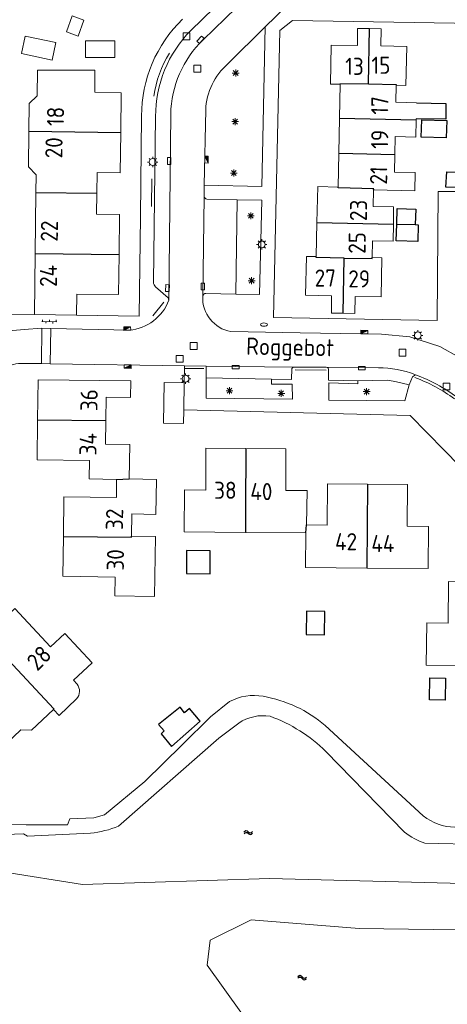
# Model space of a CAD drawing. Extents: x 168769 to 512904, y 516715 to 1559940.
# Tile 167 of 186: x 170589 to 170651, y 519419 to 519563. Entities that reach past the tile are written whole.
import ezdxf

# ---------------------------------------------------------------- set-up
doc = ezdxf.new("R2010")
doc.units = 0
doc.header["$MEASUREMENT"] = 0
doc.layers.get('0').update_dxf_attribs({"linetype": 'CONTINUOUS'})
for name, color, linetype, lineweight in [('B01_HOOFDGEBOUW', 10, 'CONTINUOUS', 0), ('B02_bijgebouw', 12, 'CONTINUOUS', 0), ('B07_scheidingsmuur', 14, 'CONTINUOUS', 25), ('Q04_wegmarkering', 7, 'CONTINUOUS', 0), ('Q21_LANTAARNPAAL', 7, 'CONTINUOUS', 18), ('Q23_kolk', 7, 'CONTINUOUS', 18), ('Q26_BOOM', 7, 'CONTINUOUS', 18), ('Q28_rioolput', 7, 'CONTINUOUS', 18), ('Q92_BRANDKRAAN', 7, 'CONTINUOUS', 0), ('Q97_TROTTOIRKOLK', 7, 'CONTINUOUS', 0), ('S02_symb_open_verh', 7, 'CONTINUOUS', 13), ('T09_INSTEEKSLOOT', 72, 'CONTINUOUS', 0), ('V00_kant_verharding', 252, 'CONTINUOUS', 0), ('V04_Kant_op_inrit', 254, 'CONTINUOUS', 13), ('V11_VERKEERSDREMPEL', 7, 'CONTINUOUS', 0), ('W00_KANT_WATER', 140, 'CONTINUOUS', 0)]:
    doc.layers.add(name, color=color, linetype=linetype, lineweight=lineweight)
for name, color, linetype in [('B11_dakrand_hoofdgebouw', 20, 'CONTINUOUS'), ('B14_dakrand_bijgebouw', 30, 'CONTINUOUS'), ('S05_Water', 132, 'CONTINUOUS'), ('Z02_Huisnummer', 253, 'CONTINUOUS'), ('Z06_STRAATNAAM', 7, 'CONTINUOUS')]:
    doc.layers.add(name, color=color, linetype=linetype)
doc.styles.add('ISOCP', font='isocp.shx', dxfattribs={"height": 1.8})

# ---------------------------------------------------------------- blocks, each defined once
blk = doc.blocks.new('Q21')
at = {"color": 0}
for points in [[(-1.5, 0), (-1, 0)], [(-1.06, 1.06), (-0.71, 0.71)], [(0, 1.5), (0, 1)], [(1.06, 1.06), (0.71, 0.71)], [(1.5, 0), (1, 0)], [(-1.06, -1.06), (-0.71, -0.71)], [(0, -1.5), (0, -1)], [(1.06, -1.06), (0.71, -0.71)]]:
    blk.add_lwpolyline(points, dxfattribs=at)
blk.add_circle((0, 0), 1, dxfattribs=at)
blk = doc.blocks.new('Q26')
at = {"color": 0}
for p, q in [((-1, 0), (1, 0)), ((-0.7, 0.7), (0.7, -0.7)), ((0.7, 0.7), (-0.7, -0.7)), ((0, 1), (0, -1))]:
    blk.add_line(p, q, dxfattribs=at)
blk = doc.blocks.new('Q28')
at = {"color": 0}
blk.add_lwpolyline([(1, 1), (1, -1), (-1, -1), (-1, 1)], close=True, dxfattribs=at)
blk = doc.blocks.new('Q23')
at = {"color": 0}
blk.add_lwpolyline([(0.99, -0.5), (-0.99, -0.5), (-0.99, 0.5), (0.99, 0.5), (0.99, -0.5)], dxfattribs=at)
blk = doc.blocks.new('Q97')
blk.add_hatch(color=256).paths.add_polyline_path([(-1, 1), (-1, 0), (1, 1)])
blk.add_line((1, 1), (-1, 0))
at = {"color": 0}
for points in [[(-1, 0), (-1, 1), (1, 1), (1, 0), (-1, 0)], [(0, 0.8), (0, 1)]]:
    blk.add_lwpolyline(points, dxfattribs=at)
blk = doc.blocks.new('Q92')
at = {"color": 0}
blk.add_ellipse((0, 0), major_axis=(-0.991, 0), ratio=0.499983, start_param=1.570796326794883, end_param=7.853981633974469, dxfattribs=at)
blk = doc.blocks.new('S05')
at = {"color": 0}
for p, q in [((0.08, 0.3), (0.38, 0.59)), ((0.11, -0.19), (0.41, 0.09)), ((0.38, 0.59), (0.68, 0.71)), ((0.41, 0.09), (0.71, 0.21)), ((0.68, 0.71), (1.01, 0.62)), ((0.71, 0.21), (1.02, 0.12)), ((1.01, 0.62), (1.33, 0.37)), ((1.02, 0.12), (1.36, -0.12)), ((1.33, 0.37), (1.66, 0.13)), ((1.66, 0.13), (1.97, 0.04)), ((1.97, 0.04), (2.28, 0.16)), ((2.28, 0.16), (2.58, 0.44)), ((1.36, -0.12), (1.68, -0.37)), ((1.68, -0.37), (2, -0.46)), ((2, -0.46), (2.31, -0.33)), ((2.31, -0.33), (2.61, -0.05))]:
    blk.add_line(p, q, dxfattribs=at)
blk = doc.blocks.new('S026')
for p, q in [((0, 0), (4.4, 0)), ((0.2, 0.5), (0.2, 0)), ((1.2, 0), (1.2, -0.5)), ((2.2, 0.5), (2.2, 0)), ((3.2, 0), (3.2, -0.5)), ((4.2, 0.5), (4.2, 0))]:
    blk.add_line(p, q)

msp = doc.modelspace()

# ---------------------------------------------------------------- linework, layer by layer
at = {"layer": 'B01_HOOFDGEBOUW'}
for points in [[(170635.42, 519553.39), (170634.01, 519553.41), (170634.1, 519559.1), (170637.91, 519559.05), (170637.95, 519561.53), (170639.68, 519561.5)], [(170639.68, 519561.5), (170641.41, 519561.46), (170641.36, 519558.98), (170645.12, 519558.88), (170645, 519553.21), (170643.6, 519553.24)], [(170589.97, 519546.53), (170590.02, 519550.56), (170591.18, 519551.7), (170591.2, 519555.44), (170599.59, 519555.43)], [(170599.59, 519555.43), (170599.59, 519552.21)], [(170635.32, 519548.42), (170635.42, 519553.39)], [(170643.6, 519553.24), (170643.55, 519550.76), (170646.54, 519550.7)], [(170599.59, 519552.21), (170603.42, 519552.15), (170603.36, 519546.33)], [(170635.22, 519543.32), (170635.32, 519548.42)], [(170646.49, 519548.2), (170646.44, 519545.69), (170643.44, 519545.76), (170643.39, 519543.15)], [(170646.49, 519548.34), (170646.49, 519548.2)], [(170590.99, 519537.58), (170591.02, 519540.16), (170589.89, 519541.33), (170589.97, 519546.53)], [(170603.36, 519546.33), (170603.29, 519540.48)], [(170635.12, 519538.39), (170635.22, 519543.32)], [(170643.39, 519543.15), (170643.34, 519540.56), (170646.33, 519540.5), (170646.28, 519537.86), (170640.29, 519538)], [(170603.29, 519540.48), (170599.94, 519540.52), (170599.89, 519537.48)], [(170590.88, 519528.68), (170590.99, 519537.58)], [(170599.89, 519537.48), (170599.84, 519534.42)], [(170632.01, 519533.21), (170632.12, 519538.45), (170635.12, 519538.39)], [(170640.29, 519538), (170640.24, 519535.56), (170643.21, 519535.49), (170643.17, 519532.98)], [(170599.84, 519534.42), (170603.2, 519534.37)], [(170603.2, 519534.37), (170603.13, 519528.54)], [(170631.9, 519528.23), (170632.01, 519533.21)], [(170643.17, 519532.98), (170643.14, 519530.48), (170640.12, 519530.54), (170640.07, 519528.09)], [(170590.77, 519519.77), (170590.88, 519528.68)], [(170603.13, 519528.54), (170603.06, 519522.69), (170596.97, 519522.78), (170596.93, 519519.67)], [(170635.82, 519519.97), (170634.12, 519520), (170634.15, 519522.52), (170630.36, 519522.59), (170630.47, 519528.26), (170631.9, 519528.23)], [(170640.07, 519528.09), (170641.5, 519528.06), (170641.38, 519522.37), (170637.59, 519522.44), (170637.54, 519519.93), (170635.82, 519519.97)], [(170596.93, 519519.67), (170590.77, 519519.77)], [(170591.23, 519504.41), (170591.31, 519510.24), (170604.84, 519510.09), (170604.8, 519507.67), (170601.23, 519507.73), (170601.18, 519504.31)], [(170602.77, 519495.72), (170598.76, 519495.83), (170598.79, 519498.49), (170591.15, 519498.58), (170591.23, 519504.41)], [(170601.18, 519504.31), (170601.13, 519500.88), (170604.7, 519500.83), (170604.59, 519495.83)], [(170612.62, 519488.07), (170612.66, 519494.21), (170615.77, 519494.18), (170615.79, 519500.28), (170621.64, 519500.24)], [(170621.64, 519500.24), (170627.48, 519500.2), (170627.45, 519494.09), (170630.56, 519494.1), (170630.5, 519489.08)], [(170594.99, 519487.4), (170595.08, 519493.21), (170602.73, 519493.1), (170602.77, 519495.72)], [(170604.59, 519495.83), (170608.59, 519495.71), (170608.49, 519490.63), (170604.97, 519490.69), (170604.92, 519487.47)], [(170630.5, 519489.08), (170633.49, 519489.05), (170633.55, 519495.08), (170639.39, 519495.04)], [(170639.39, 519495.04), (170645.23, 519495), (170645.17, 519488.89), (170648.28, 519488.86), (170648.23, 519482.71)], [(170608.28, 519478.65), (170602.5, 519478.74), (170602.54, 519481.48), (170594.89, 519481.59), (170594.99, 519487.4)], [(170604.92, 519487.47), (170608.43, 519487.41)], [(170608.28, 519478.65), (170608.43, 519487.41)], [(170621.56, 519488), (170612.62, 519488.07)], [(170630.4, 519487.94), (170621.56, 519488)], [(170630.36, 519482.87), (170630.4, 519487.94)], [(170630.36, 519482.87), (170639.31, 519482.79)], [(170639.31, 519482.79), (170648.23, 519482.71)], [(170647.96, 519468.63), (170648.05, 519474.79), (170651.16, 519474.75), (170651.21, 519480.85), (170657.06, 519480.77)], [(170583.64, 519472.89), (170587.9, 519476.87), (170593.13, 519471.3), (170595.2, 519473.25), (170599.18, 519468.95)], [(170579.38, 519468.9), (170584.39, 519463.59), (170581.26, 519460.64), (170585.53, 519456.12), (170588.78, 519459.18)], [(170599.18, 519468.95), (170596.46, 519466.44), (170597.01, 519465.85)], [(170647.96, 519468.63), (170660.21, 519468.55)], [(170594.37, 519461.29), (170596.93, 519463.71)], [(170590.33, 519459.13), (170593.55, 519462.17)], [(170593.55, 519462.17), (170594.37, 519461.29)], [(170590.33, 519459.13), (170588.78, 519459.18)]]:
    msp.add_lwpolyline(points, dxfattribs=at)
msp.add_lwpolyline([(170596.93, 519463.71, 0.346273), (170597.01, 519465.85)], format="xyb", dxfattribs=at)
at = {"layer": 'B02_bijgebouw'}
for points in [[(170596.26, 519563.35), (170597.99, 519562.73), (170597.16, 519560.42), (170595.43, 519561.04), (170596.26, 519563.35)], [(170589.41, 519560.42), (170593.9, 519559.46), (170593.36, 519556.92), (170588.86, 519557.88), (170589.41, 519560.42)], [(170598.24, 519559.73), (170602.49, 519559.73), (170602.49, 519557.31), (170598.24, 519557.31), (170598.24, 519559.73)], [(170612.54, 519503.89), (170609.63, 519503.93), (170609.72, 519509.86), (170612.62, 519509.82)], [(170612.54, 519503.89), (170612.57, 519505.87), (170612.62, 519509.82)]]:
    msp.add_lwpolyline(points, dxfattribs=at)
at = {"layer": 'B07_scheidingsmuur'}
for points in [[(170639.55, 519553.44), (170639.68, 519561.5)], [(170635.42, 519553.39), (170635.43, 519553.52), (170639.55, 519553.44)], [(170639.55, 519553.44), (170643.6, 519553.37), (170643.6, 519553.24)], [(170635.32, 519548.42), (170646.49, 519548.2)], [(170589.97, 519546.53), (170603.36, 519546.33)], [(170635.22, 519543.32), (170643.39, 519543.15)], [(170590.99, 519537.58), (170599.89, 519537.48)], [(170640.29, 519538), (170640.3, 519538.14), (170635.12, 519538.26), (170635.12, 519538.39)], [(170632.01, 519533.21), (170643.17, 519532.98)], [(170643.66, 519532.97), (170646.33, 519532.91)], [(170590.88, 519528.68), (170603.13, 519528.54)], [(170635.98, 519528.03), (170631.9, 519528.1), (170631.9, 519528.23)], [(170635.82, 519519.97), (170635.98, 519528.03)], [(170635.98, 519528.03), (170640.07, 519527.96), (170640.07, 519528.09)], [(170591.23, 519504.41), (170601.18, 519504.31)], [(170621.64, 519500.24), (170621.58, 519491.51)], [(170602.77, 519495.72), (170604.59, 519495.83)], [(170639.39, 519495.04), (170639.31, 519482.79)], [(170621.58, 519491.51), (170621.56, 519488)], [(170630.4, 519487.94), (170630.5, 519489.08)], [(170594.99, 519487.4), (170604.92, 519487.29)], [(170604.92, 519487.29), (170604.92, 519487.47)], [(170583.64, 519472.89), (170593.62, 519462.23)], [(170593.62, 519462.23), (170593.55, 519462.17)]]:
    msp.add_lwpolyline(points, dxfattribs=at)
at = {"layer": 'B11_dakrand_hoofdgebouw', "flags": 128}
msp.add_lwpolyline([(170646.54, 519550.7), (170650.85, 519550.59), (170650.81, 519548.27), (170646.49, 519548.34)], dxfattribs=at)
at = {"layer": 'B14_dakrand_bijgebouw'}
for points in [[(170650.97, 519548.12), (170650.88, 519545.59), (170647.25, 519545.68), (170647.34, 519548.18), (170650.97, 519548.12)], [(170650.96, 519540.59), (170654.13, 519540.55), (170654.11, 519538.34), (170650.84, 519538.37), (170650.96, 519540.59)], [(170643.66, 519532.97), (170643.74, 519535.28), (170646.46, 519535.18)], [(170646.46, 519535.18), (170646.33, 519532.91)], [(170646.33, 519532.91), (170646.33, 519532.9), (170646.8, 519532.88), (170646.76, 519530.43), (170643.58, 519530.56), (170643.66, 519532.97)], [(170616.43, 519485.32), (170612.97, 519485.35), (170612.95, 519481.99), (170616.4, 519481.96), (170616.43, 519485.32)], [(170630.47, 519476.49), (170630.43, 519473.09), (170633.13, 519473.06), (170633.17, 519476.46), (170630.47, 519476.49)], [(170650.78, 519466.73), (170650.72, 519463.53), (170648.42, 519463.57), (170648.48, 519466.77), (170650.78, 519466.73)], [(170613.4, 519462.28), (170612.7, 519461.66), (170612.05, 519462.5), (170608.9, 519459.97), (170609.72, 519459.05), (170609.25, 519458.59), (170610.78, 519456.76), (170614.96, 519460.47), (170613.4, 519462.28)]]:
    msp.add_lwpolyline(points, dxfattribs=at)
at = {"layer": 'Q04_wegmarkering'}
for points in [[(170615.38, 519559.87), (170625.03, 519569.27)], [(170610.4, 519521.87), (170610.66, 519549.02)], [(170615.33, 519522.44), (170615.54, 519537.03)], [(170615.86, 519512.26), (170628.63, 519512.1)], [(170633.38, 519512.1), (170641.02, 519512)]]:
    msp.add_lwpolyline(points, dxfattribs=at)
for points in [[(170610.66, 519549.02, -0.197138), (170615.38, 519559.87)], [(170646.32, 519511.04, 0.091672), (170641.02, 519512)]]:
    msp.add_lwpolyline(points, format="xyb", dxfattribs=at)
at = {"layer": 'T09_INSTEEKSLOOT'}
for points in [[(170589.54, 519445.33), (170595.61, 519445.33), (170595.95, 519446.22), (170599.46, 519446.34), (170601, 519446.8), (170606.9, 519451.66), (170612.33, 519457.02), (170616.46, 519461.1), (170619.24, 519463.31, -0.169231), (170624.15, 519464.08, -0.06255), (170628.97, 519462.56, -0.072961), (170633.2, 519459.82)], [(170647.52, 519446.62, 0.158135), (170652.16, 519444.97)]]:
    msp.add_lwpolyline(points, format="xyb", dxfattribs=at)
for points in [[(170633.2, 519459.82), (170647.52, 519446.62)], [(170589.54, 519445.33), (170489.25, 519446.42)], [(170766.25, 519437.57), (170761.89, 519436.16), (170756.73, 519435.25), (170739.65, 519435.14), (170674.04, 519436.23), (170625.09, 519437.48), (170597.79, 519436.64), (170586.15, 519438.46), (170580.51, 519439), (170576.97, 519438.48), (170539.64, 519437.27)]]:
    msp.add_lwpolyline(points, dxfattribs=at)
at = {"layer": 'V00_kant_verharding'}
for points in [[(170623.78, 519571.15), (170613.59, 519561.23)], [(170629.37, 519566.47), (170627.58, 519564.79), (170624.45, 519561.75), (170619.01, 519556.36)], [(170624.45, 519561.75), (170623.98, 519538.48), (170615.57, 519538.67)], [(170655.07, 519562.27), (170628.44, 519562.68), (170626.58, 519561.22), (170625.66, 519519.33)], [(170606.06, 519519.55), (170606.26, 519534.04), (170606.41, 519548.76)], [(170615.77, 519549.64), (170615.57, 519538.67), (170615.54, 519537.03)], [(170608.14, 519524.49), (170608.45, 519548.67)], [(170649.55, 519518.93), (170649.73, 519537.73), (170654.61, 519537.74)], [(170615.95, 519536.62), (170620.36, 519536.5), (170620.18, 519522.74), (170615.8, 519522.87)], [(170620.36, 519536.5), (170623.96, 519536.45), (170623.64, 519522.72), (170620.18, 519522.74)], [(170610.4, 519521.87), (170610.3, 519522.2), (170608.45, 519523.82)], [(170590.77, 519519.77), (170580.77, 519519.91)], [(170596.93, 519519.67), (170606.06, 519519.55)], [(170625.66, 519519.33), (170649.55, 519518.93)], [(170591.85, 519517.78), (170589.26, 519517.59), (170580.83, 519516.87), (170579.56, 519516.68)], [(170591.85, 519517.78), (170593.14, 519517.76)], [(170593.14, 519517.76), (170604.63, 519517.49)], [(170629.55, 519517.14), (170619.45, 519517.3)], [(170629.55, 519517.14), (170641.44, 519516.94), (170645.57, 519516.52), (170649.97, 519515.14), (170652.71, 519513.55), (170655.96, 519511.51), (170658.62, 519509.32), (170660.89, 519506.86), (170661.5, 519506.26), (170661.99, 519506.37), (170664.86, 519509.33)], [(170588.84, 519512.64), (170591.82, 519512.62)], [(170593.08, 519512.61), (170591.82, 519512.62)], [(170615.86, 519512.26), (170612.66, 519512.31), (170593.08, 519512.61)], [(170612.62, 519509.82), (170612.66, 519512.31)], [(170615.82, 519510.56), (170615.86, 519512.26)], [(170628.31, 519510.33), (170628.36, 519511.93)], [(170628.63, 519512.1), (170633.38, 519512.1)], [(170633.69, 519510.23), (170633.7, 519511.85)], [(170625.38, 519510.36), (170625.36, 519509.62), (170628.39, 519509.62), (170628.42, 519507.46), (170615.86, 519507.58), (170615.82, 519510.56)], [(170625.38, 519510.36), (170615.82, 519510.56)], [(170628.31, 519510.33), (170625.38, 519510.36)], [(170633.69, 519510.23), (170637.96, 519510.11)], [(170645.49, 519509.54), (170644.83, 519507.2), (170633.77, 519507.29), (170633.74, 519509.8), (170637.96, 519509.68), (170637.96, 519510.11)], [(170637.96, 519510.11), (170642.34, 519510.22), (170643.62, 519509.97), (170645.49, 519509.54)], [(170646.39, 519511), (170645.98, 519510.68), (170645.49, 519509.54)], [(170666.09, 519484.16), (170650.57, 519500), (170645.6, 519505.07), (170612.57, 519505.87)]]:
    msp.add_lwpolyline(points, dxfattribs=at)
for points in [[(170606.41, 519548.76, -0.204549), (170612.39, 519562.87)], [(170608.45, 519548.67, -0.19832), (170613.59, 519561.23)], [(170619.01, 519556.36, 0.20635), (170615.77, 519549.64)], [(170615.54, 519537.03, 0.365089), (170615.95, 519536.62)], [(170608.45, 519523.82, -0.172779), (170608.14, 519524.49)], [(170604.63, 519517.49, 0.281939), (170610.4, 519521.87)], [(170615.33, 519522.44, 0.376421), (170619.45, 519517.3)], [(170615.8, 519522.87, 0.385963), (170615.33, 519522.44)], [(170584.79, 519508.82, -0.418046), (170588.84, 519512.64)], [(170628.36, 519511.93, -0.212214), (170628.63, 519512.1)], [(170633.7, 519511.85, 0.299716), (170633.38, 519512.1)], [(170646.39, 519511, -0.07137), (170652.46, 519507.73)]]:
    msp.add_lwpolyline(points, format="xyb", dxfattribs=at)
at = {"layer": 'V04_Kant_op_inrit'}
for points in [[(170608.22, 519551.66, -0.10884), (170610.5, 519557.9)], [(170652.08, 519507.47, 0.077811), (170646.29, 519510.58)]]:
    msp.add_lwpolyline(points, format="xyb", dxfattribs=at)
for points in [[(170607.86, 519535.55), (170607.9, 519539.58)], [(170608.07, 519519.6), (170609.64, 519521.59)], [(170615.52, 519511.91), (170612.73, 519511.93)], [(170633.36, 519511.68), (170628.82, 519511.7)]]:
    msp.add_lwpolyline(points, dxfattribs=at)
at = {"layer": 'V11_VERKEERSDREMPEL'}
for points in [[(170591.82, 519512.62), (170591.85, 519517.78)], [(170593.14, 519517.76), (170593.08, 519512.61)]]:
    msp.add_lwpolyline(points, dxfattribs=at)
at = {"layer": 'W00_KANT_WATER'}
msp.add_lwpolyline([(170492.09, 519444.76), (170585.12, 519443.87), (170589.15, 519443.99), (170589.77, 519443.69), (170598.96, 519444.1, 0.070818), (170603.06, 519445.15), (170617.7, 519457.95), (170620.6, 519460.18, -0.190514), (170625.16, 519461.17, -0.054594), (170629.52, 519459.04, -0.054594), (170633.32, 519456.02), (170644.8, 519444.26, 0.097466), (170647.78, 519442.65), (170656, 519442.45), (170664.74, 519442.22)], format="xyb", dxfattribs=at)
msp.add_lwpolyline([(170723.57, 519427.31), (170715.76, 519428.37), (170701.65, 519428.23), (170688.84, 519427.35), (170676.82, 519427.25), (170662.82, 519428.37), (170652.59, 519429.99), (170638.18, 519430.22), (170622.41, 519431.48), (170616.44, 519428.49), (170615.97, 519424.84), (170620.9, 519417.99)], dxfattribs=at)

# ---------------------------------------------------------------- block references
at = {"layer": 'Q21_LANTAARNPAAL', "xscale": 0.5, "yscale": 0.5}
for p in [(170608.04, 519542.04), (170623.96, 519530.01), (170646.73, 519516.74), (170612.83, 519510.42)]:
    msp.add_blockref('Q21', p, dxfattribs=at)
at = {"layer": 'Q23_kolk'}
for p, xscale, yscale, rotation in [((170615.01, 519559.89), 0.5, 0.5, 227.955168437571), ((170610.43, 519542.19), 0.4999999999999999, 0.4999999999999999, 269.4830596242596), ((170615.35, 519523.87), 0.4999999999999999, 0.4999999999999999, 90.11459140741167), ((170610.19, 519523.64), 0.4999999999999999, 0.4999999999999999, 267.2408923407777), ((170620.14, 519512.11), 0.5, 0.5, 359.4830596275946), ((170638.57, 519511.95), 0.4999999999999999, 0.4999999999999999, 179.4830596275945)]:
    msp.add_blockref('Q23', p, dxfattribs=dict(at, xscale=xscale, yscale=yscale, rotation=rotation))
at = {"layer": 'Q26_BOOM', "xscale": 0.5, "yscale": 0.5}
for p in [(170620.15, 519555.02), (170620.07, 519547.93), (170619.87, 519540.43), (170622.37, 519534.18), (170622.48, 519524.72), (170619.24, 519508.67), (170626.8, 519508.28), (170639.27, 519508.54)]:
    msp.add_blockref('Q26', p, dxfattribs=at)
at = {"layer": 'Q28_rioolput', "xscale": 0.5, "yscale": 0.5}
for p in [(170612.96, 519560.39), (170614.56, 519555.66), (170614.01, 519515.19), (170644.51, 519514.21), (170611.96, 519513.32), (170650.92, 519509.28)]:
    msp.add_blockref('Q28', p, dxfattribs=at)
at = {"layer": 'Q92_BRANDKRAAN', "xscale": 0.5, "yscale": 0.5}
msp.add_blockref('Q92', (170624.28, 519518.32), dxfattribs=at)
at = {"layer": 'Q97_TROTTOIRKOLK'}
for p, xscale, yscale, rotation in [((170615.64, 519542.4), 0.4999999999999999, 0.4999999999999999, 268.7957615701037), ((170604.32, 519517.49), 0.5, 0.5, 1.43209618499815), ((170638.93, 519516.98), 0.5, 0.5, 359.0092694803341), ((170604.38, 519512.44), 0.5, 0.5, 179.095404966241)]:
    msp.add_blockref('Q97', p, dxfattribs=dict(at, xscale=xscale, yscale=yscale, rotation=rotation))
at = {"layer": 'S02_symb_open_verh', "xscale": 0.5, "yscale": 0.5, "rotation": 359.2150184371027}
msp.add_blockref('S026', (170591.86, 519518.77), dxfattribs=at)
at = {"layer": 'S05_Water', "xscale": 0.4999999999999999, "yscale": 0.4999999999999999}
for p, rotation in [((170621.31, 519444.11), 1.85315293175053), ((170629.18, 519423.06), 353.0502792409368)]:
    msp.add_blockref('S05', p, dxfattribs=dict(at, rotation=rotation))

# ---------------------------------------------------------------- texts
at = {"layer": 'Z02_Huisnummer', "style": 'ISOCP'}
for s, p in [('15', (170639.97, 519554.91)), ('13', (170636.14, 519554.75)), ('27', (170631.68, 519523.86)), ('29', (170636.59, 519523.74)), ('38', (170617.01, 519492.89)), ('40', (170622.28, 519492.7)), ('42', (170634.65, 519485.39)), ('44', (170639.95, 519485.11))]:
    msp.add_text(s, height=2.5, dxfattribs=at).set_placement(p)
for s, rotation, p in [('17', 89, (170642.41, 519548.92)), ('18', 89, (170595.07, 519547.26)), ('19', 89, (170642.4, 519543.94)), ('20', 89, (170594.84, 519542.56)), ('21', 89, (170642.25, 519538.73)), ('23', 89, (170639.3, 519533.4)), ('22', 89, (170594.17, 519530.4)), ('25', 89.0009, (170639.1, 519528.63)), ('24', 89.2163, (170594.04, 519523.8)), ('36', 89, (170599.97, 519505.67)), ('34', 89, (170599.82, 519499.21)), ('32', 89, (170603.68, 519488.33)), ('30', 89.1291, (170603.82, 519482.41)), ('28', 45, (170591.18, 519467.65))]:
    msp.add_text(s, height=2.5, rotation=rotation, dxfattribs=at).set_placement(p)
at = {"layer": 'Z06_STRAATNAAM', "style": 'ISOCP'}
msp.add_text('Roggebot', height=2.5, rotation=358.8712, dxfattribs=at).set_placement((170621.66, 519513.93))

doc.saveas('drawing.dxf')
